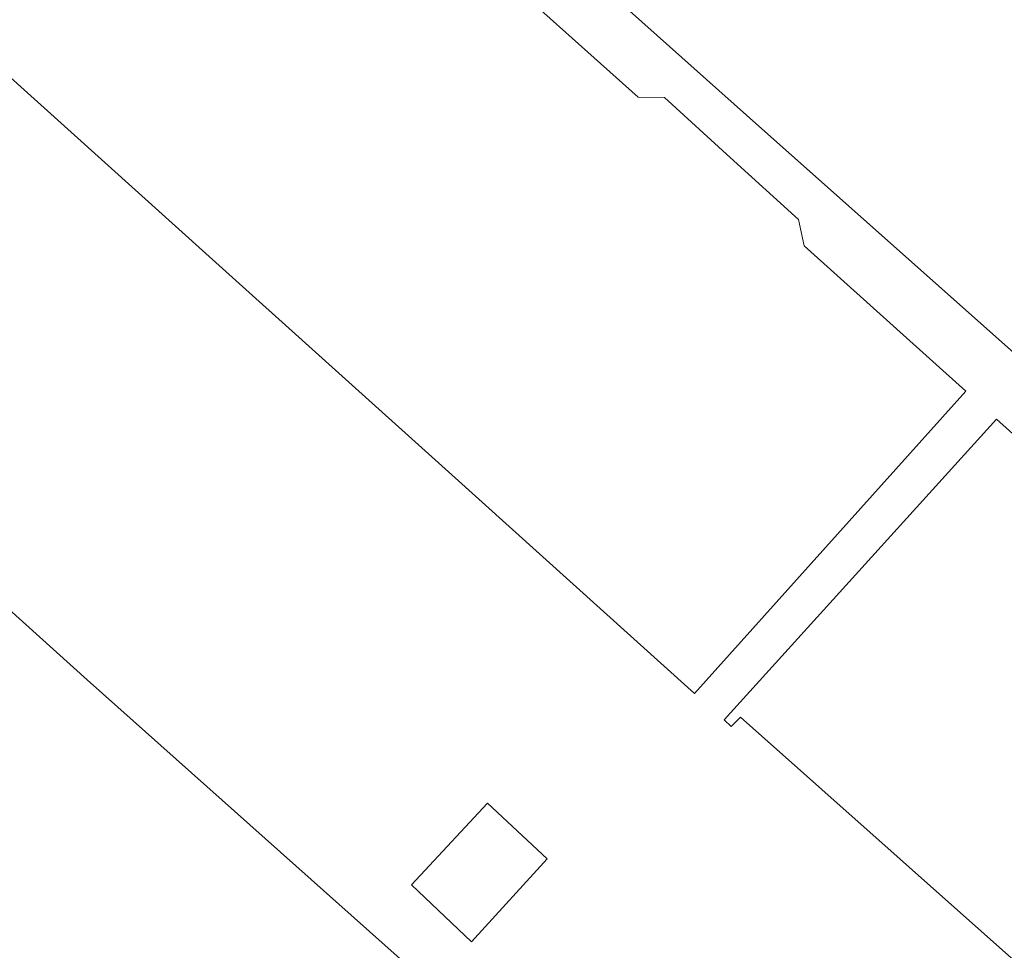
# Model space of a CAD drawing. Header units: millimetres. Extents: x 37131378 to 37737458, y 18584386 to 19114224.
# Tile 42 of 86: x 37609188 to 37634844, y 18785974 to 18810230. Entities that reach past the tile are written whole.
import ezdxf

# ---------------------------------------------------------------- set-up
doc = ezdxf.new("R2010")
doc.units = ezdxf.units.MM
doc.header["$LTSCALE"] = 50
doc.layers.add('B2-WE-OG-TERREIN_ERF-GV', color=252, linetype='Continuous', lineweight=18)
doc.layers.add('N01-WE-VH-VERHARDING_TEGEL_BETONTEGELS_300X300_DUN-V', color=7, linetype='Continuous', lineweight=18, true_color=0xcdcdcd)

msp = doc.modelspace()

# ---------------------------------------------------------------- hatches: boundary and pattern name
at = {"layer": 'N01-WE-VH-VERHARDING_TEGEL_BETONTEGELS_300X300_DUN-V'}
h = msp.add_hatch(color=256, dxfattribs=at)
h.dxf.hatch_style = 1
edge = h.paths.add_edge_path()
edge.add_arc((37641052.4767, 18830039.4095), 8124.341, 202.86745313, 224.57219337, ccw=False)
edge.add_line((37633566.6577, 18826882.2857), (37629136.3198, 18840274.669))
edge.add_line((37629136.3198, 18840274.669), (37626770.2474, 18842385.8865))
edge.add_line((37626770.2474, 18842385.8865), (37625691.6849, 18841177.1257))
edge.add_arc((37618989.5928, 18833620.2996), 10100.6761, 18.25836421, 48.43042306, ccw=False)
edge.add_line((37628581.7342, 18836784.8661), (37631924.069, 18826653.5881))
edge.add_arc((37644174.6337, 18830695.081), 12900, 198.25785635, 226.82927693)
edge.add_arc((37647238.1164, 18834520.5514), 17790.0664, 228.06299933, 237.95939426)
edge.add_arc((53029793.2492, 40736959.7601), 26782290.9208, 234.92082392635, 234.92946749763)
edge.add_arc((21133545.0512, -4703272.3046), 28735141.9583, 54.88890280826, 54.93726925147, ccw=False)
edge.add_arc((37712804.6531, 18875877.5848), 89296.8709, 234.504726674, 238.361076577)
edge.add_arc((37700406.8989, 18856876.2457), 66618.8577, 238.86650171, 243.545143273)
edge.add_arc((37690837.893, 18836776.406), 44362.5298, 243.04487958, 250.83987064)
edge.add_arc((38556222.1355, 21188287.1838), 2550047.3775, 249.8139408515, 250.111110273)
edge.add_line((37688703.1279, 18790339.645), (37689559.1722, 18791688.9442))
edge.add_line((37689559.1722, 18791688.9442), (37687753.9213, 18792383.222))
edge.add_line((37687753.9213, 18792383.222), (37678327.2405, 18795825.9969))
edge.add_arc((37691862.007, 18838376.4026), 44651.1694, 240.67923934, 252.35476568, ccw=False)
edge.add_line((37669996.4005, 18799445.41), (37669741.7313, 18799589.5409))
edge.add_line((37669741.7313, 18799589.5409), (37667375.2031, 18800917.554))
edge.add_line((37667375.2031, 18800917.554), (37665068.0999, 18802365.083))
edge.add_line((37665068.0999, 18802365.083), (37662298.2593, 18804352.8764))
edge.add_line((37662298.2593, 18804352.8764), (37646088.6603, 18815985.7958))
edge.add_line((37646088.6603, 18815985.7958), (37640435.1937, 18820055.8389))
edge.add_line((37640435.1937, 18820055.8389), (37638162.9289, 18821673.7462))
edge.add_line((37638162.9289, 18821673.7462), (37635264.9665, 18824337.6868))

# ---------------------------------------------------------------- linework, layer by layer
at = {"layer": 'B2-WE-OG-TERREIN_ERF-GV'}
for points in [[(37654673.6937, 18783884.3389), (37650110.6937, 18788043.3389), (37642309.6937, 18795009.3389), (37636178.6937, 18800584.3389), (37628450.6937, 18807458.3389), (37609665.6937, 18824210.3389), (37609421.6937, 18824428.3389), (37608420.6937, 18823322.3389), (37612685.6937, 18819513.3389), (37613400.6937, 18819509.3389), (37615122.6937, 18817955.3389), (37616923.6937, 18816330.3389), (37616861.6937, 18815794.3389), (37621127.6937, 18811958.3389), (37625300.6937, 18808206.3389), (37625985.6937, 18808202.3389), (37627700.6937, 18806642.3389), (37629479.6937, 18805023.3389), (37629624.6937, 18804337.3389), (37633839.6937, 18800544.3389), (37626772.6937, 18792671.3389), (37620361.6937, 18798442.3389), (37614120.6937, 18804060.3389), (37607803.6937, 18809747.3389)], [(37593819.6937, 18808473.3389), (37610944.6937, 18793021.3389), (37620620.6937, 18784399.3389), (37632254.6937, 18774116.3389), (37641417.6937, 18765737.3389), (37636185.6937, 18756801.3389)], [(37640543.6937, 18780872.3389), (37634246.6937, 18786468.3389), (37627968.6937, 18792048.3389), (37627728.6937, 18791811.3389), (37627541.6937, 18791980.3389), (37634641.6937, 18799822.3389), (37638029.6937, 18796774.3389), (37638597.6937, 18796329.3389), (37639342.6937, 18796416.3389), (37640619.6937, 18795221.3389), (37640646.6937, 18794447.3389), (37641107.6937, 18794062.3389), (37641507.6937, 18793729.3389), (37642125.6937, 18793715.3389), (37643191.6937, 18792726.3389), (37643365.6937, 18792099.3389), (37647382.6937, 18788462.3389), (37651183.6937, 18785022.3389)]]:
    msp.add_lwpolyline(points, dxfattribs=at)
msp.add_lwpolyline([(37622935.6937, 18788358.3389), (37620956.6937, 18786199.3389), (37619396.6937, 18787677.3389), (37621376.6937, 18789806.3389)], close=True, dxfattribs=at)

doc.saveas('drawing.dxf')
